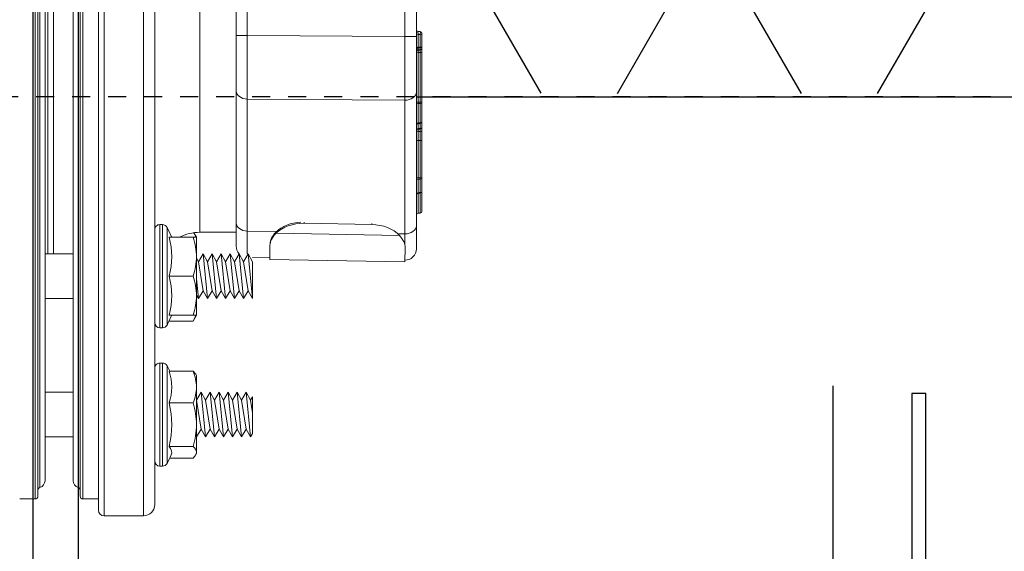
# Model space of a CAD drawing. Extents: x -750 to 90, y 3202 to 3394.
# Tile 5 of 72: x -696.12 to -690.65, y 3307.65 to 3310.6. Entities that reach past the tile are written whole.
import ezdxf

# ---------------------------------------------------------------- set-up
doc = ezdxf.new("R2010")
doc.units = 0
doc.header["$MEASUREMENT"] = 0
doc.linetypes.add('HIDDEN5', pattern=[0.05, 0.025, -0.025])
doc.layers.get('0').update_dxf_attribs({"linetype": 'CONTINUOUS'})
for name, color, linetype in [('BOARDER-TXT', 2, 'CONTINUOUS'), ('FRP-2', 2, 'CONTINUOUS'), ('FRP-2-HATCH', 1, 'CONTINUOUS'), ('FRP-SUMP', 2, 'CONTINUOUS'), ('GALV-2-PIPE', 3, 'CONTINUOUS'), ('PROBE', 2, 'CONTINUOUS'), ('TEXT', 3, 'CONTINUOUS')]:
    doc.layers.add(name, color=color, linetype=linetype)
doc.styles.add('SIMPLEX', font='simplex')
doc.dimstyles.new('DIM12', dxfattribs={"dimscale": 12, "dimtxt": 0.09375, "dimasz": 0.09375, "dimexe": 0.0625, "dimexo": 0.0625, "dimgap": 0.0625, "dimtad": 1, "dimdec": 4, "dimzin": 3, "dimdsep": 46, "dimlunit": 4, "dimtxsty": 'SIMPLEX', "dimcen": 0, "dimclrd": 3, "dimclre": 3, "dimclrt": 3, "dimadec": 0, "dimazin": 0, "dimtfac": 1, "dimtdec": 4, "dimtmove": 0, "dimatfit": 3, "dimfxl": 1, "dimfrac": 2, "dimtolj": 1, "dimtzin": 3, "dimarcsym": 0})

# ---------------------------------------------------------------- blocks, each defined once
blk = doc.blocks.new('A$C18AC51C3')
at = {"linetype": 'Continuous', "lineweight": 18}
for p, q in [((-0.3906, -5.551), (-0.3906, 0.824)), ((-0.1718, 0.824), (-0.3906, 0.824)), ((-0.1718, -2.3635), (-0.1718, 0.824)), ((-0.1406, 0.7927), (-0.1406, -5.5198)), ((-0.4531, 0.7615), (-0.4531, -2.3635)), ((-0.0547, 0.7302), (-0.1406, 0.7302)), ((-0.0547, -2.3635), (-0.0547, 0.7302)), ((-0.0391, -5.4416), (-0.0391, 0.7146)), ((0.1949, -2.3635), (0.1949, 0.7146)), ((0.2106, 0.7302), (0.2106, -5.4573)), ((0.2964, 0.7302), (0.2106, 0.7302)), ((-0.0279, -5.3931), (-0.0279, 0.6661)), ((0.1838, -2.3635), (0.1838, 0.6661)), ((0, -5.3557), (0, 0.6287)), ((0.1559, 0.6287), (0.1559, -5.3557)), ((-0.496, 0.548), (-0.496, -0.025)), ((-0.4821, 0.548), (-0.496, 0.548)), ((-0.4821, 0.548), (-0.4821, 0.2615)), ((-0.5365, 0.503), (-0.6657, 0.503)), ((-0.5216, 0.2615), (-0.5216, 0.5327)), ((-0.6806, 0.4856), (-0.6851, 0.478)), ((-0.6851, 0.4706), (-0.6851, 0.478)), ((-0.6851, 0.4706), (-0.6851, 0.3175)), ((-0.5324, 0.4383), (-0.6657, 0.4383)), ((-0.9961, 0.3662), (-0.9851, 0.3852)), ((-0.9851, 0.3852), (-0.9601, 0.3419)), ((-0.9851, 0.3852), (-0.9601, 0.1377)), ((-0.9601, 0.3419), (-0.9351, 0.3852)), ((-0.9351, 0.3852), (-0.9101, 0.3419)), ((-0.9351, 0.3852), (-0.9101, 0.1377)), ((-0.9101, 0.3419), (-0.8851, 0.3852)), ((-0.8851, 0.3852), (-0.8601, 0.3419)), ((-0.8851, 0.3852), (-0.8601, 0.1377)), ((-0.8601, 0.3419), (-0.8351, 0.3852)), ((-0.8351, 0.3852), (-0.8101, 0.3419)), ((-0.8351, 0.3852), (-0.8101, 0.1377)), ((-0.8101, 0.3419), (-0.7851, 0.3852)), ((-0.7851, 0.3852), (-0.7601, 0.3419)), ((-0.7851, 0.3852), (-0.7601, 0.1377)), ((-0.7601, 0.3419), (-0.7351, 0.3852)), ((-0.7351, 0.3852), (-0.7101, 0.3419)), ((-0.7351, 0.3852), (-0.7101, 0.1377)), ((-0.7101, 0.3419), (-0.6851, 0.3852)), ((-0.6851, 0.3852), (-0.6851, 0.3852)), ((-0.6851, 0.3852), (-0.6851, 0.3851)), ((0.1559, 0.3852), (0, 0.3852)), ((-0.9961, 0.3662), (-0.9961, 0.162)), ((-0.9961, 0.3662), (-0.9961, 0.162)), ((-0.9601, 0.3419), (-0.9351, 0.181)), ((-0.9101, 0.3419), (-0.8851, 0.181)), ((-0.8601, 0.3419), (-0.8351, 0.181)), ((-0.8101, 0.3419), (-0.7851, 0.181)), ((-0.7601, 0.3419), (-0.7351, 0.181)), ((-0.7101, 0.3419), (-0.6851, 0.181)), ((-0.6851, 0.3175), (-0.6851, 0.1084)), ((-0.9961, 0.2518), (-0.9851, 0.181)), ((-0.5216, -0.0097), (-0.5216, 0.2615)), ((-0.4821, 0.2615), (-0.4821, -0.025)), ((-0.9961, 0.162), (-0.9851, 0.181)), ((-0.9851, 0.181), (-0.9601, 0.1377)), ((-0.9601, 0.1377), (-0.9351, 0.181)), ((-0.9351, 0.181), (-0.9101, 0.1377)), ((-0.9101, 0.1377), (-0.8851, 0.181)), ((-0.8851, 0.181), (-0.8601, 0.1377)), ((-0.8601, 0.1377), (-0.8351, 0.181)), ((-0.8351, 0.181), (-0.8101, 0.1377)), ((-0.8101, 0.1377), (-0.7851, 0.181)), ((-0.7851, 0.181), (-0.7601, 0.1377)), ((-0.7601, 0.1377), (-0.7351, 0.181)), ((-0.7351, 0.181), (-0.7101, 0.1377)), ((-0.7101, 0.1377), (-0.6851, 0.181)), ((-0.6851, 0.181), (-0.6851, 0.181)), ((-0.5324, 0.1968), (-0.6657, 0.1968)), ((0, 0.1377), (0.1559, 0.1377)), ((-0.6851, 0.1084), (-0.6851, 0.045)), ((-0.6851, 0.045), (-0.6806, 0.0373)), ((-0.5324, 0.02), (-0.6657, 0.02)), ((-0.496, -0.025), (-0.4821, -0.025)), ((-0.6657, -0.2574), (-0.6851, -0.2909)), ((-0.5324, -0.2574), (-0.6657, -0.2574)), ((-0.5216, -0.5074), (-0.5216, -0.2361)), ((-0.496, -0.2209), (-0.496, -0.7939)), ((-0.4821, -0.2209), (-0.496, -0.2209)), ((-0.4821, -0.2209), (-0.4821, -0.5074)), ((-0.6851, -0.2909), (-0.6851, -0.3991)), ((-0.5324, -0.2909), (-0.6657, -0.2909)), ((-0.9961, -0.3836), (-0.9961, -0.5878)), ((-0.9961, -0.3836), (-0.9711, -0.6311)), ((-0.9961, -0.3836), (-0.9711, -0.4269)), ((-0.9961, -0.3836), (-0.9961, -0.5878)), ((-0.9711, -0.4269), (-0.9461, -0.3836)), ((-0.9711, -0.4269), (-0.9461, -0.5878)), ((-0.9461, -0.3836), (-0.9211, -0.6311)), ((-0.9461, -0.3836), (-0.9211, -0.4269)), ((-0.9211, -0.4269), (-0.8961, -0.3836)), ((-0.9211, -0.4269), (-0.8961, -0.5878)), ((-0.8961, -0.3836), (-0.8711, -0.6311)), ((-0.8961, -0.3836), (-0.8711, -0.4269)), ((-0.8711, -0.4269), (-0.8461, -0.3836)), ((-0.8711, -0.4269), (-0.8461, -0.5878)), ((-0.8461, -0.3836), (-0.8211, -0.6311)), ((-0.8461, -0.3836), (-0.8211, -0.4269)), ((-0.8211, -0.4269), (-0.7961, -0.3836)), ((-0.8211, -0.4269), (-0.7961, -0.5878)), ((-0.7961, -0.3836), (-0.7711, -0.4269)), ((-0.7961, -0.3836), (-0.7711, -0.6311)), ((-0.7711, -0.4269), (-0.7461, -0.3836)), ((-0.7711, -0.4269), (-0.7461, -0.5878)), ((-0.7461, -0.3836), (-0.7211, -0.4269)), ((-0.7461, -0.3836), (-0.7211, -0.6311)), ((-0.7211, -0.4269), (-0.6961, -0.3836)), ((-0.7211, -0.4269), (-0.6961, -0.5878)), ((-0.6961, -0.3836), (-0.6851, -0.4027)), ((-0.6961, -0.3836), (-0.6851, -0.4926)), ((-0.6851, -0.3991), (-0.6851, -0.6156)), ((0.1559, -0.3836), (0, -0.3836)), ((-0.5324, -0.5074), (-0.6657, -0.5074)), ((-0.5216, -0.7786), (-0.5216, -0.5074)), ((-0.4821, -0.5074), (-0.4821, -0.7939)), ((-1.8427, -0.6665), (-1.8413, -0.5864)), ((-1.8413, -0.5864), (-1.0914, -0.5995)), ((-1.0928, -0.6796), (-1.0914, -0.5995)), ((-0.9961, -0.5878), (-0.9711, -0.6311)), ((-0.9711, -0.6311), (-0.9461, -0.5878)), ((-0.9461, -0.5878), (-0.9211, -0.6311)), ((-0.9211, -0.6311), (-0.8961, -0.5878)), ((-0.8961, -0.5878), (-0.8711, -0.6311)), ((-0.8711, -0.6311), (-0.8461, -0.5878)), ((-0.8461, -0.5878), (-0.8211, -0.6311)), ((-0.8211, -0.6311), (-0.7961, -0.5878)), ((-0.7961, -0.5878), (-0.7711, -0.6311)), ((-0.7711, -0.6311), (-0.7461, -0.5878)), ((-0.7461, -0.5878), (-0.7211, -0.6311)), ((-0.7211, -0.6311), (-0.6961, -0.5878)), ((-0.6961, -0.5878), (-0.6851, -0.6069)), ((-1.0916, -0.6095), (-0.9961, -0.6112)), ((-0.6851, -0.6156), (-0.6851, -0.7239)), ((0, -0.6311), (0.1559, -0.6311)), ((0.1089, -0.6311), (0.1089, -2.2397)), ((0.1402, -2.2399), (0.1402, -0.6312)), ((-1.9051, -0.787), (-1.9051, -0.6589)), ((-1.8428, -0.6726), (-1.8427, -0.6665)), ((-1.0928, -0.6796), (-1.0929, -0.6868)), ((-0.9051, -0.6742), (-0.9051, -0.8023)), ((-1.8415, -0.7428), (-1.8415, -1.4851)), ((-1.807, -0.7434), (-1.8415, -0.7428)), ((-1.8117, -0.7334), (-1.1262, -0.7454)), ((-0.9665, -0.7581), (-1.1292, -0.7553)), ((-0.9665, -1.4915), (-0.9665, -0.7581)), ((-0.7031, -0.751), (-0.9051, -0.751)), ((-0.7031, -0.751), (-0.7031, -2.2397)), ((-0.6851, -0.7239), (-0.6706, -0.7489)), ((-0.5324, -0.7239), (-0.6657, -0.7239)), ((-1.9051, -1.5293), (-1.9051, -0.787)), ((-1.6574, -0.7944), (-1.6575, -0.8001)), ((-1.6574, -0.7944), (-1.2825, -0.801)), ((-1.2826, -0.808), (-1.2825, -0.801)), ((-0.9051, -0.8023), (-0.9051, -1.5357)), ((-0.496, -0.7939), (-0.4821, -0.7939)), ((-1.9267, -0.972), (-1.9272, -0.9684)), ((-1.9142, -0.9673), (-1.9147, -0.971)), ((-1.9051, -1.8386), (-1.9051, -1.5293)), ((-1.8415, -1.4851), (-0.9665, -1.4915)), ((-0.9051, -1.5357), (-0.9051, -1.845)), ((-1.9363, -1.6707), (-1.9363, -1.6707)), ((-1.9363, -1.7752), (-1.9363, -1.7736)), ((-1.9267, -1.7636), (-1.9267, -1.7652)), ((-1.9051, -1.8386), (-1.8415, -1.8386)), ((-1.9051, -2.8884), (-1.9051, -1.8386)), ((-1.8415, -1.8386), (-1.8415, -2.8884)), ((-0.9665, -1.845), (-1.8415, -1.8386)), ((-0.9665, -2.2398), (-0.9665, -1.845)), ((-0.9051, -1.845), (-0.9665, -1.845)), ((-0.9051, -1.845), (-0.9051, -2.2398))]:
    blk.add_line(p, q, dxfattribs=at)
for centre, radius, start, end in [((-0.3906, 0.7615), 0.0625, 90, 180), ((-0.1718, 0.7927), 0.0312, 0, 90), ((-0.0547, 0.7146), 0.0156, 0, 90), ((0.2106, 0.7146), 0.0156, 90, 180), ((-0.0391, 0.6287), 0.0391, 0, 73.3985), ((0.1949, 0.6287), 0.0391, 106.6015, 180), ((-0.496, 0.519), 0.029, 90, 151.7483), ((-0.4821, 0.519), 0.029, 0, 90), ((-0.0168, 0.2615), 0.573, 151.7483, 156.973), ((-0.0168, 0.2615), 0.573, 204.9243, 208.2517), ((-0.4821, 0.004), 0.029, 270, 0), ((-0.496, 0.004), 0.029, 208.2517, 270), ((-0.0168, -0.5074), 0.573, 151.7483, 157.8003), ((-0.496, -0.2499), 0.029, 90, 151.7483), ((-0.4821, -0.2499), 0.029, 0, 90), ((-1.8426, -0.6589), 0.0625, 89, 180), ((-0.9676, -0.6742), 0.0625, 0, 43.564), ((-0.0168, -0.5074), 0.573, 202.1997, 208.2517), ((-0.4821, -0.7649), 0.029, 270, 0), ((-0.496, -0.7649), 0.029, 208.2517, 270), ((-1.9263, -0.9783), 0.01, 94.9382, 180), ((-1.9263, -1.8563), 0.01, 180, 267.4974)]:
    blk.add_arc(centre, radius, start, end, dxfattribs=at)
at = {"linetype": 'Continuous', "lineweight": 18, "extrusion": (0, 0, -1)}
for centre, radius, start, end in [((0.0234, 0.6811), 0.0156, 286.6015, 0), ((-0.1793, 0.6811), 0.0156, 180, 253.3985), ((0.7031, -0.501), 0.25, 243.0465, 270)]:
    blk.add_arc(centre, radius, start, end, dxfattribs=at)
at = {"linetype": 'Continuous', "lineweight": 18, "extrusion": (-6.12303e-17, 2.64055e-05, -1)}
blk.add_arc((1.9263, -1.7736, -0.0001), 0.01, 0.0011, 87.9902, dxfattribs=at)
at = {"linetype": 'Continuous', "lineweight": 18, "extrusion": (6.12303e-17, -2.92665e-05, 1)}
blk.add_arc((-1.9151, -1.7532, 0.0001), 0.01, 272.0126, 0, dxfattribs=at)
at = {"linetype": 'Continuous', "lineweight": 18}
for centre, major_axis, ratio, start_param, end_param in [((-0.0168, 0.3175), (-0.5305, 0), 0.965926, 6.04534, 6.52103), ((-0.0168, 0.4706), (-0.5305, 0), 0.258819, 6.173619, 6.52103), ((-0.0168, 0.1084), (0.5305, 0), 0.707107, 2.903748, 3.379438), ((-0.0168, -0.3991), (-0.5305, 0), 0.866025, 6.04534, 6.52103), ((-0.0168, -0.6156), (0.5305, 0), 0.866025, 2.903748, 3.379438), ((-0.9676, -1.1118), (-0.0011, -0.5001), 0.000903, 2.356307, 2.861994), ((-1.8426, -1.0965), (-0.0011, -0.5001), 0.000903, 2.356307, 2.531961), ((-1.8426, -0.787), (0.0625, 0), 0.707107, 1.553343, 3.141593), ((-1.6551, -0.6619), (-0.1875, 0.0033), 0.707107, 0.594693, 1.570796), ((-1.2801, -0.6684), (-0.1875, 0.0033), 0.707107, 1.570796, 2.546899), ((-1.2803, -0.6755), (0.1875, -0.0033), 0.707107, 4.809815, 5.688492), ((-0.9676, -0.8023), (-0.0625, 0), 0.707107, 3.141593, 4.694936), ((-1.9263, -0.8674), (-0.01, 0), 1, 4.747426, 6.282925), ((-1.9151, -0.847), (0.01, 0), 1, 4.747465, 6.283129), ((-1.9263, -0.9783), (-0.01, 0), 0.632763, 4.747296, 6.283185), ((-1.9151, -0.9647), (0.01, 0), 0.632763, 4.747296, 6.283185), ((-1.9151, -0.9573), (0.01, 0), 1, 4.798511, 6.283115), ((-1.9263, -1.0517), (-0.01, 0), 0.632763, 4.747296, 6.283185), ((-1.9263, -1.0517), (-0.01, 0), 0.177202, 0, 1.53589), ((-1.9263, -1.0517), (0.0001, -0.01), 0.037191, 4.027374, 4.890072), ((-1.9151, -1.039), (0.01, 0), 0.632763, 4.747296, 6.283185), ((-1.9151, -1.0551), (0.01, 0), 0.177202, 0, 1.53589), ((-1.9263, -1.259), (-0.01, 0), 0.177202, 0, 1.53589), ((-1.9263, -1.2593), (-0.01, 0), 0.16301, 0, 1.53589), ((-1.9263, -1.3093), (-0.01, 0), 0.276972, 0, 1.535889), ((-1.9151, -1.2627), (-0.00006, -0.01), 0.034392, 1.73465, 1.749037), ((-1.9151, -1.2627), (0.01, 0), 0.177202, 0, 1.53589), ((-1.9151, -1.2627), (0.01, 0), 0.163016, 0, 1.53589), ((-1.9263, -1.3348), (-0.01, 0), 0.999329, 4.7473, 6.283185), ((-1.9263, -1.3372), (0.01, 0), 0.994441, 1.605703, 3.141593), ((-1.9263, -1.3372), (0.01, 0), 0.992859, 1.605703, 3.141593), ((-1.9263, -1.3657), (0.01, 0), 0.992859, 1.605703, 3.141593), ((-1.9263, -1.3657), (0.01, 0), 0.632763, 1.605703, 3.141593), ((-1.9263, -1.3372), (0.00035, -0.00999), 0.003919, 3.247024, 3.261102), ((-1.9263, -1.3657), (0.00033, -0.00999), 0.018124, 3.261121, 4.026728), ((-1.9151, -1.3144), (0.00033, -0.00999), 0.045796, 0.036753, 1.848572), ((-1.9151, -1.3144), (0.01, 0), 0.275698, 0, 1.535889), ((-1.9151, -1.3144), (0.01, 0), 0.999325, 4.747301, 6.283185), ((-1.9151, -1.3169), (0.01, 0), 0.994431, 4.747296, 6.283185), ((-1.9151, -1.3169), (-0.01, 0), 0.992859, 1.605703, 3.141593), ((-1.9151, -1.3455), (-0.01, 0), 0.992859, 1.605703, 3.141593), ((-1.9151, -1.3527), (-0.01, 0), 0.632763, 1.605703, 3.141593), ((-1.9263, -1.473), (0.01, 0), 0.632763, 1.605703, 3.141593), ((-1.9263, -1.473), (0.01, 0), 0.07891, 3.141593, 4.677482), ((-1.9263, -1.473), (0.00011, -0.01), 0.035894, 4.027316, 4.790935), ((-1.9151, -1.4602), (-0.01, 0), 0.632763, 1.605703, 3.141593), ((-1.9151, -1.4744), (-0.01, 0), 0.07891, 3.141593, 4.677482), ((-1.8426, -1.5293), (0.0625, 0), 0.707107, 1.553343, 3.141593), ((-1.8426, -1.8387), (-0.0005, -0.5), 0.002181, 1.570909, 2.356181), ((-0.9676, -1.5357), (-0.0625, 0), 0.707107, 3.141593, 4.694936), ((-0.9676, -1.845), (-0.0005, -0.5), 0.002181, 1.570909, 2.356181), ((-1.9263, -1.7472), (0.01, 0), 0.326854, 3.141593, 4.677478), ((-1.9263, -1.7853), (0.01, 0), 0.998839, 1.605703, 3.141593), ((-1.9263, -1.7853), (0.01, 0), 0.632763, 1.605703, 3.141593), ((-1.9263, -1.7853), (0.00034, -0.00999), 0.017194, 3.189753, 4.026708), ((-1.9151, -1.7533), (-0.01, 0), 0.324564, 3.141593, 4.677478), ((-1.9151, -1.7533), (0.00036, -0.00999), 0.04909, 0.00063, 1.899602), ((-1.9151, -1.765), (-0.01, 0), 0.998839, 1.605703, 3.141593), ((-1.9151, -1.7723), (-0.01, 0), 0.632763, 1.605703, 3.141593), ((-1.9263, -1.8563), (0.01, 0), 0.632763, 1.605703, 3.141593), ((-1.9263, -1.8563), (-0.00044, -0.00999), 0.080473, 4.030513, 6.283646), ((-1.9151, -1.8442), (-0.01, 0), 0.632763, 1.605703, 3.141593), ((-1.9151, -1.8769), (-0.01, 0), 1, 3.142667, 4.6687)]:
    blk.add_ellipse(centre, major_axis=major_axis, ratio=ratio, start_param=start_param, end_param=end_param, dxfattribs=at)
for points, degree in [([(-0.6657, 0.503), (-0.6775, 0.4924), (-0.6851, 0.4816), (-0.6851, 0.4706)], 3), ([(-0.6851, 0.4706), (-0.6851, 0.4596), (-0.6775, 0.4488), (-0.6657, 0.4383)], 3), ([(-0.6657, 0.4383), (-0.6775, 0.3987), (-0.6851, 0.3587), (-0.6851, 0.3175)], 3), ([(-0.6851, 0.3175), (-0.6851, 0.2765), (-0.6775, 0.2362), (-0.6657, 0.1968)], 3), ([(-0.6657, 0.1968), (-0.6774, 0.1682), (-0.6851, 0.1383), (-0.6851, 0.1084)], 3), ([(-0.6851, 0.1084), (-0.6851, 0.0785), (-0.6775, 0.0488), (-0.6657, 0.02)], 3), ([(-0.6657, 0.02), (-0.6721, 0.0257), (-0.6773, 0.0315), (-0.6806, 0.0374)], 3), ([(-0.6657, -0.2574), (-0.6721, -0.2684), (-0.6773, -0.2796), (-0.6806, -0.2909)], 3), ([(-0.6657, -0.2909), (-0.6775, -0.3263), (-0.6851, -0.3622), (-0.6851, -0.3991)], 3), ([(-0.6851, -0.2909), (-0.6851, -0.2909), (-0.6774, -0.2909), (-0.6657, -0.2909)], 3), ([(-0.6851, -0.3991), (-0.6851, -0.4359), (-0.6775, -0.472), (-0.6657, -0.5074)], 3), ([(-0.6657, -0.5074), (-0.6775, -0.5428), (-0.6851, -0.5787), (-0.6851, -0.6156)], 3), ([(-0.6851, -0.6156), (-0.6851, -0.6524), (-0.6775, -0.6885), (-0.6657, -0.7239)], 3), ([(-1.8427, -0.6665), (-1.8431, -0.6869), (-1.8324, -0.7109), (-1.8117, -0.7334)], 3), ([(-1.0929, -0.6868), (-1.0933, -0.7071), (-1.1047, -0.7307), (-1.1263, -0.7524)], 3), ([(-1.1262, -0.7454), (-1.1046, -0.7236), (-1.0932, -0.7), (-1.0928, -0.6796)], 3), ([(-0.6657, -0.7239), (-0.6774, -0.7239), (-0.6851, -0.7239), (-0.6851, -0.7239)], 3), ([(-0.6806, -0.7239), (-0.6781, -0.7322), (-0.6746, -0.7405), (-0.6704, -0.7488)], 3), ([(-1.9146, -0.8572), (-1.9206, -0.8574), (-1.9267, -0.8576)], 2), ([(-1.9142, -0.9673), (-1.9272, -0.9684)], 1), ([(-1.9147, -0.971), (-1.9187, -0.9713), (-1.9227, -0.9717), (-1.9267, -0.972)], 3), ([(-1.9267, -0.972), (-1.9267, -0.9965), (-1.9267, -1.0209), (-1.9267, -1.0454)], 3), ([(-1.9147, -1.0453), (-1.9147, -1.0205), (-1.9147, -0.9957), (-1.9147, -0.971)], 3), ([(-1.9267, -1.0454), (-1.9227, -1.0454), (-1.9187, -1.0453), (-1.9147, -1.0453)], 3), ([(-1.9147, -1.0534), (-1.9187, -1.0534), (-1.9227, -1.0535), (-1.9267, -1.0535)], 3), ([(-1.9267, -1.0535), (-1.9267, -1.1226), (-1.9267, -1.1917), (-1.9267, -1.2608)], 3), ([(-1.9147, -1.2609), (-1.9147, -1.1917), (-1.9147, -1.1225), (-1.9147, -1.0534)], 3), ([(-1.9363, -1.259), (-1.9363, -1.2591), (-1.9363, -1.2592), (-1.9363, -1.2593)], 3), ([(-1.9267, -1.261), (-1.9267, -1.2609), (-1.9267, -1.2609), (-1.9267, -1.2608)], 3), ([(-1.9147, -1.261), (-1.9187, -1.261), (-1.9227, -1.261), (-1.9267, -1.261)], 3), ([(-1.9267, -1.3272), (-1.9227, -1.3271), (-1.9187, -1.327), (-1.9147, -1.3268)], 3), ([(-1.9267, -1.3273), (-1.9267, -1.3368), (-1.9267, -1.3463), (-1.9267, -1.3558)], 3), ([(-1.9267, -1.3558), (-1.9227, -1.3557), (-1.9187, -1.3555), (-1.9147, -1.3554)], 3), ([(-1.9147, -1.359), (-1.9187, -1.3591), (-1.9227, -1.3592), (-1.9267, -1.3594)], 3), ([(-1.9267, -1.3594), (-1.9267, -1.3951), (-1.9267, -1.4309), (-1.9267, -1.4666)], 3), ([(-1.9147, -1.3268), (-1.9147, -1.3268), (-1.9147, -1.3268), (-1.9147, -1.3268)], 3), ([(-1.9147, -1.3554), (-1.9147, -1.3459), (-1.9147, -1.3364), (-1.9147, -1.3268)], 3), ([(-1.9147, -1.4665), (-1.9147, -1.4307), (-1.9147, -1.3948), (-1.9147, -1.359)], 3), ([(-1.9267, -1.4666), (-1.9227, -1.4666), (-1.9187, -1.4665), (-1.9147, -1.4665)], 3), ([(-1.9147, -1.4736), (-1.9187, -1.4737), (-1.9227, -1.4737), (-1.9267, -1.4737)], 3), ([(-1.9146, -1.7632), (-1.9267, -1.7636)], 1), ([(-1.9267, -1.7754), (-1.9227, -1.7752), (-1.9187, -1.7751), (-1.9147, -1.775)], 3), ([(-1.9147, -1.7786), (-1.9187, -1.7787), (-1.9227, -1.7789), (-1.9267, -1.779)], 3), ([(-1.9267, -1.779), (-1.9267, -1.8027), (-1.9267, -1.8264), (-1.9267, -1.85)], 3), ([(-1.9147, -1.8505), (-1.9147, -1.8266), (-1.9147, -1.8026), (-1.9147, -1.7786)], 3), ([(-1.9267, -1.85), (-1.9227, -1.8502), (-1.9187, -1.8504), (-1.9147, -1.8505)], 3), ([(-1.9267, -1.8663), (-1.9146, -1.8669)], 1)]:
    blk.add_open_spline(points, degree=degree, dxfattribs=at)
for points, knots in [([(-1.9363, -0.9785), (-1.9363, -0.9773), (-1.9363, -0.9759), (-1.9363, -0.9683), (-1.9363, -0.9611), (-1.9363, -0.9396), (-1.9363, -0.9342), (-1.9363, -0.9207), (-1.9363, -0.9147), (-1.9363, -0.9015), (-1.9363, -0.896), (-1.9363, -0.8733), (-1.9363, -0.8708), (-1.9363, -0.8674), (-1.9363, -0.8672), (-1.9363, -0.8674)], [0, 0, 0, 0, 0.04425, 0.04425, 0.224651, 0.224651, 0.269751, 0.269751, 0.314852, 0.314852, 0.405052, 0.405052, 0.765855, 0.765855, 1, 1, 1, 1]), ([(-1.9267, -0.8574), (-1.9267, -0.8576), (-1.9267, -0.8581), (-1.9267, -0.8618), (-1.9266, -0.8646), (-1.9267, -0.892), (-1.9267, -0.8987), (-1.9267, -0.9204), (-1.9266, -0.9368), (-1.9267, -0.9568), (-1.9267, -0.9638), (-1.9267, -0.9691)], [0, 0, 0, 0, 0.194368, 0.194368, 0.655305, 0.655305, 0.77054, 0.77054, 0.885774, 0.885774, 1, 1, 1, 1]), ([(-1.9147, -0.9687), (-1.9147, -0.9635), (-1.9147, -0.9569), (-1.9147, -0.9379), (-1.9147, -0.9216), (-1.9147, -0.8991), (-1.9147, -0.8923), (-1.9147, -0.8643), (-1.9147, -0.8615), (-1.9147, -0.8577), (-1.9147, -0.8572), (-1.9147, -0.857)], [0, 0, 0, 0, 0.107607, 0.107607, 0.223488, 0.223488, 0.339369, 0.339369, 0.802893, 0.802893, 1, 1, 1, 1]), ([(-1.9363, -1.0517), (-1.9363, -1.0466), (-1.9363, -1.0414), (-1.9363, -1.0169), (-1.9363, -0.9976), (-1.9363, -0.9783)], [0, 0, 0, 0, 0.21105, 0.21105, 1, 1, 1, 1]), ([(-1.9363, -1.259), (-1.9363, -1.2525), (-1.9363, -1.2459), (-1.9363, -1.2131), (-1.9363, -1.1869), (-1.9363, -1.1243), (-1.9363, -1.088), (-1.9363, -1.0517)], [0, 0, 0, 0, 0.094942, 0.094942, 0.474708, 0.474708, 1, 1, 1, 1]), ([(-1.9147, -1.0453), (-1.9147, -1.0461), (-1.9147, -1.0471), (-1.9147, -1.0493), (-1.9147, -1.0504), (-1.9147, -1.0521), (-1.9147, -1.0528), (-1.9147, -1.0534)], [0, 0, 0, 0, 0.391385, 0.391385, 0.782721, 0.782721, 1, 1, 1, 1]), ([(-1.9363, -1.3093), (-1.9363, -1.3046), (-1.9363, -1.2999), (-1.9363, -1.2853), (-1.9363, -1.2753), (-1.9363, -1.2633), (-1.9363, -1.2613), (-1.9363, -1.2593)], [0, 0, 0, 0, 0.283646, 0.283646, 0.882587, 0.882587, 1, 1, 1, 1]), ([(-1.9363, -1.3093), (-1.9363, -1.3101), (-1.9363, -1.3109), (-1.9363, -1.314), (-1.9363, -1.3163), (-1.9363, -1.3207), (-1.9363, -1.3228), (-1.9363, -1.3267), (-1.9363, -1.3285), (-1.9363, -1.3314), (-1.9363, -1.3326), (-1.9363, -1.3342), (-1.9363, -1.3347), (-1.9363, -1.3348)], [0, 0, 0, 0, 0.070121, 0.070121, 0.255979, 0.255979, 0.441784, 0.441784, 0.62773, 0.62773, 0.813872, 0.813872, 1, 1, 1, 1]), ([(-1.9267, -1.2608), (-1.9247, -1.2608), (-1.9227, -1.2608), (-1.9187, -1.2609), (-1.9167, -1.2609), (-1.9147, -1.2609)], [0, 0, 0, 0, 0.499998, 0.499998, 1, 1, 1, 1]), ([(-1.9267, -1.261), (-1.9267, -1.263), (-1.9267, -1.265), (-1.9267, -1.2773), (-1.9267, -1.2875), (-1.9267, -1.3025), (-1.9267, -1.3073), (-1.9267, -1.312)], [0, 0, 0, 0, 0.117112, 0.117112, 0.715711, 0.715711, 1, 1, 1, 1]), ([(-1.9147, -1.3117), (-1.9147, -1.307), (-1.9147, -1.3024), (-1.9147, -1.2916), (-1.9147, -1.2855), (-1.9147, -1.2733), (-1.9147, -1.2671), (-1.9147, -1.261)], [0, 0, 0, 0, 0.278736, 0.278736, 0.641399, 0.641399, 1, 1, 1, 1]), ([(-1.9363, -1.3372), (-1.9363, -1.3371), (-1.9363, -1.3371), (-1.9363, -1.3367), (-1.9363, -1.3366), (-1.9363, -1.3361), (-1.9363, -1.3358), (-1.9363, -1.3352), (-1.9363, -1.335), (-1.9363, -1.3348)], [0, 0, 0, 0, 0.042365, 0.042365, 0.238272, 0.238272, 0.630071, 0.630071, 1, 1, 1, 1]), ([(-1.9363, -1.3657), (-1.9363, -1.3649), (-1.9363, -1.3641), (-1.9363, -1.3601), (-1.9363, -1.357), (-1.9363, -1.3482), (-1.9363, -1.3427), (-1.9363, -1.3372)], [0, 0, 0, 0, 0.083653, 0.083653, 0.418264, 0.418264, 1, 1, 1, 1]), ([(-1.9363, -1.473), (-1.9363, -1.4678), (-1.9363, -1.4626), (-1.9363, -1.4368), (-1.9363, -1.4162), (-1.9363, -1.3943), (-1.9363, -1.393), (-1.9363, -1.3831), (-1.9363, -1.3744), (-1.9363, -1.3657)], [0, 0, 0, 0, 0.144393, 0.144393, 0.721964, 0.721964, 0.757192, 0.757192, 1, 1, 1, 1]), ([(-1.9267, -1.3248), (-1.9267, -1.3248), (-1.9268, -1.3245), (-1.9268, -1.3237), (-1.9268, -1.3231), (-1.9269, -1.3217), (-1.9269, -1.3208), (-1.9269, -1.3188), (-1.9269, -1.3178), (-1.9268, -1.3156), (-1.9268, -1.3144), (-1.9267, -1.3129), (-1.9267, -1.3125), (-1.9267, -1.312)], [0, 0, 0, 0, 0.186324, 0.186324, 0.372401, 0.372401, 0.558153, 0.558153, 0.743825, 0.743825, 0.92977, 0.92977, 1, 1, 1, 1]), ([(-1.9267, -1.312), (-1.9249, -1.312), (-1.9231, -1.3119), (-1.9191, -1.3118), (-1.9169, -1.3117), (-1.9147, -1.3117)], [0, 0, 0, 0, 0.449977, 0.449977, 1, 1, 1, 1]), ([(-1.9147, -1.3244), (-1.9169, -1.3245), (-1.9191, -1.3246), (-1.9231, -1.3247), (-1.9249, -1.3247), (-1.9267, -1.3248)], [0, 0, 0, 0, 0.550019, 0.550019, 1, 1, 1, 1]), ([(-1.9267, -1.3248), (-1.9267, -1.325), (-1.9267, -1.3253), (-1.9267, -1.3258), (-1.9267, -1.3261), (-1.9267, -1.3266), (-1.9267, -1.3268), (-1.9267, -1.3271), (-1.9267, -1.3272), (-1.9267, -1.3272)], [0, 0, 0, 0, 0.36584, 0.36584, 0.754597, 0.754597, 0.952736, 0.952736, 1, 1, 1, 1]), ([(-1.9147, -1.3268), (-1.9167, -1.3269), (-1.9187, -1.327), (-1.9227, -1.3271), (-1.9247, -1.3272), (-1.9267, -1.3273)], [0, 0, 0, 0, 0.499999, 0.499999, 1, 1, 1, 1]), ([(-1.9147, -1.3268), (-1.9147, -1.3267), (-1.9147, -1.3267), (-1.9147, -1.3264), (-1.9147, -1.3262), (-1.9147, -1.3257), (-1.9147, -1.3254), (-1.9147, -1.3249), (-1.9147, -1.3246), (-1.9147, -1.3244)], [0, 0, 0, 0, 0.047731, 0.047731, 0.238003, 0.238003, 0.625868, 0.625868, 1, 1, 1, 1]), ([(-1.9147, -1.3554), (-1.9147, -1.3555), (-1.9147, -1.3559), (-1.9147, -1.3571), (-1.9147, -1.3578), (-1.9147, -1.3588), (-1.9147, -1.3589), (-1.9147, -1.359)], [0, 0, 0, 0, 0.500977, 0.500977, 0.940971, 0.940971, 1, 1, 1, 1]), ([(-1.9363, -1.7472), (-1.9363, -1.7421), (-1.9363, -1.737), (-1.9363, -1.7066), (-1.9363, -1.6804), (-1.9363, -1.6023), (-1.9363, -1.5502), (-1.9363, -1.4897), (-1.9363, -1.4813), (-1.9363, -1.473)], [0, 0, 0, 0, 0.05786, 0.05786, 0.342463, 0.342463, 0.908849, 0.908849, 1, 1, 1, 1]), ([(-1.9267, -1.4737), (-1.9267, -1.4804), (-1.9267, -1.487), (-1.9267, -1.5203), (-1.9267, -1.5469), (-1.9267, -1.6007), (-1.9267, -1.628), (-1.9267, -1.6819), (-1.9267, -1.7087), (-1.9267, -1.7398), (-1.9267, -1.7452), (-1.9267, -1.7504)], [0, 0, 0, 0, 0.071632, 0.071632, 0.358159, 0.358159, 0.651976, 0.651976, 0.94037, 0.94037, 1, 1, 1, 1]), ([(-1.9147, -1.4665), (-1.9147, -1.4666), (-1.9147, -1.4667), (-1.9147, -1.4677), (-1.9147, -1.4688), (-1.9147, -1.4709), (-1.9147, -1.472), (-1.9147, -1.4733), (-1.9147, -1.4735), (-1.9147, -1.4736)], [0, 0, 0, 0, 0.056596, 0.056596, 0.498579, 0.498579, 0.940764, 0.940764, 1, 1, 1, 1]), ([(-1.9147, -1.75), (-1.9147, -1.7435), (-1.9147, -1.737), (-1.9147, -1.7055), (-1.9147, -1.6799), (-1.9147, -1.6092), (-1.9147, -1.5639), (-1.9147, -1.5037), (-1.9147, -1.4886), (-1.9147, -1.4736)], [0, 0, 0, 0, 0.073572, 0.073572, 0.349832, 0.349832, 0.83788, 0.83788, 1, 1, 1, 1]), ([(-1.9363, -1.7472), (-1.9363, -1.7486), (-1.9363, -1.7502), (-1.9363, -1.7539), (-1.9363, -1.7562), (-1.9363, -1.7606), (-1.9363, -1.7627), (-1.9363, -1.7664), (-1.9363, -1.7681), (-1.9363, -1.7709), (-1.9363, -1.772), (-1.9363, -1.773), (-1.9363, -1.7733), (-1.9363, -1.7734)], [0, 0, 0, 0, 0.133332, 0.133332, 0.32593, 0.32593, 0.518502, 0.518502, 0.711274, 0.711274, 0.904291, 0.904291, 1, 1, 1, 1]), ([(-1.9267, -1.7652), (-1.9278, -1.7652), (-1.9289, -1.7654), (-1.931, -1.7663), (-1.932, -1.7669), (-1.9337, -1.7683), (-1.9344, -1.7692), (-1.9355, -1.7711), (-1.9359, -1.7722), (-1.9362, -1.7735), (-1.9362, -1.7738), (-1.9363, -1.7744), (-1.9363, -1.7748), (-1.9363, -1.7752)], [0, 0, 0, 0, 0.219673, 0.219673, 0.439346, 0.439346, 0.65902, 0.65902, 0.878699, 0.878699, 0.923469, 0.923469, 1, 1, 1, 1]), ([(-1.9363, -1.7853), (-1.9363, -1.785), (-1.9363, -1.7847), (-1.9363, -1.7831), (-1.9363, -1.7818), (-1.9363, -1.7787), (-1.9363, -1.7769), (-1.9363, -1.7752)], [0, 0, 0, 0, 0.094572, 0.094572, 0.472862, 0.472862, 1, 1, 1, 1]), ([(-1.9363, -1.8563), (-1.9363, -1.8512), (-1.9363, -1.846), (-1.9363, -1.8224), (-1.9363, -1.8038), (-1.9363, -1.7853)], [0, 0, 0, 0, 0.218115, 0.218115, 1, 1, 1, 1]), ([(-1.9267, -1.7636), (-1.9268, -1.7635), (-1.9268, -1.7634), (-1.9268, -1.7628), (-1.9269, -1.7623), (-1.9269, -1.7609), (-1.9269, -1.7601), (-1.9269, -1.7582), (-1.9269, -1.7571), (-1.9268, -1.755), (-1.9268, -1.7538), (-1.9267, -1.7519), (-1.9267, -1.7512), (-1.9267, -1.7504)], [0, 0, 0, 0, 0.098298, 0.098298, 0.290758, 0.290758, 0.48279, 0.48279, 0.674658, 0.674658, 0.866791, 0.866791, 1, 1, 1, 1]), ([(-1.9267, -1.7504), (-1.9249, -1.7504), (-1.9232, -1.7503), (-1.9192, -1.7502), (-1.917, -1.7501), (-1.9147, -1.75)], [0, 0, 0, 0, 0.431757, 0.431757, 1, 1, 1, 1]), ([(-1.9267, -1.7652), (-1.9247, -1.7651), (-1.9227, -1.765), (-1.9187, -1.7649), (-1.9167, -1.7648), (-1.9147, -1.7648)], [0, 0, 0, 0, 0.5, 0.5, 1, 1, 1, 1]), ([(-1.9267, -1.7652), (-1.9267, -1.7652), (-1.9267, -1.7652), (-1.9267, -1.7686), (-1.9267, -1.772), (-1.9267, -1.7754)], [0, 0, 0, 0, 0.000021, 0.000021, 1, 1, 1, 1]), ([(-1.9051, -1.7548), (-1.9051, -1.7552), (-1.9051, -1.7556), (-1.9052, -1.7562), (-1.9052, -1.7564), (-1.9054, -1.7577), (-1.9058, -1.7588), (-1.907, -1.7607), (-1.9077, -1.7616), (-1.9094, -1.7631), (-1.9104, -1.7637), (-1.9125, -1.7645), (-1.9136, -1.7647), (-1.9147, -1.7648)], [0, 0, 0, 0, 0.076702, 0.076702, 0.121303, 0.121303, 0.340981, 0.340981, 0.560655, 0.560655, 0.780327, 0.780327, 1, 1, 1, 1]), ([(-1.9147, -1.7648), (-1.9147, -1.7641), (-1.9147, -1.7636), (-1.9147, -1.7632), (-1.9147, -1.7632), (-1.9147, -1.7632), (-1.9147, -1.7632), (-1.9147, -1.7633)], [0, 0, 0, 0, 0.591949, 0.591949, 0.923405, 0.923405, 1, 1, 1, 1]), ([(-1.9147, -1.775), (-1.9147, -1.7716), (-1.9147, -1.7682), (-1.9147, -1.7648), (-1.9147, -1.7648), (-1.9147, -1.7648)], [0, 0, 0, 0, 0.999991, 0.999991, 1, 1, 1, 1]), ([(-1.9147, -1.775), (-1.9147, -1.775), (-1.9147, -1.7753), (-1.9147, -1.7761), (-1.9147, -1.7767), (-1.9147, -1.7778), (-1.9147, -1.7782), (-1.9147, -1.7786)], [0, 0, 0, 0, 0.403416, 0.403416, 0.80679, 0.80679, 1, 1, 1, 1]), ([(-1.9147, -1.8505), (-1.9146, -1.8514), (-1.9145, -1.8524), (-1.9144, -1.8545), (-1.9143, -1.8557), (-1.9142, -1.8579), (-1.9142, -1.8591), (-1.9141, -1.8612), (-1.9141, -1.8622), (-1.9142, -1.864), (-1.9142, -1.8647), (-1.9143, -1.8659), (-1.9144, -1.8664), (-1.9145, -1.8668), (-1.9146, -1.8669), (-1.9146, -1.8669)], [0, 0, 0, 0, 0.150912, 0.150912, 0.301258, 0.301258, 0.450642, 0.450642, 0.599291, 0.599291, 0.747918, 0.747918, 0.89724, 0.89724, 1, 1, 1, 1])]:
    blk.add_open_spline(points, degree=3, knots=knots, dxfattribs=at)
blk = doc.blocks.new('A$C0CB26CEE')
at = {"layer": 'FRP-2-HATCH', "linetype": 'Continuous'}
h = blk.add_hatch(dxfattribs=at)
h.set_pattern_fill('NET3', color=256, scale=10, style=0)
h.set_pattern_definition([(6e-15, (43.8312, -2881.4234), (0, 1.25), []), (60, (43.8312, -2881.4234), (-1.08253175, 0.625), []), (120, (43.8312, -2881.4234), (-1.08253175, -0.625), [])])
h.paths.add_polyline_path([(2.0478, 5.8266), (2.0478, 3.8266), (18.7101, 3.8143), (18.7101, 5.8143)])
at = {"layer": 'GALV-2-PIPE'}
blk.add_line((2.0478, 3.8067), (18.7101, 3.8067), dxfattribs=at)
at = {"layer": 'GALV-2-PIPE', "rotation": 180}
blk.add_blockref('A$C18AC51C3', (0.1427, 2.303), dxfattribs=at)

msp = doc.modelspace()

# ---------------------------------------------------------------- linework, layer by layer
at = {"layer": 'FRP-2', "color": 8, "linetype": 'HIDDEN5'}
msp.add_line((-690.72714, 3310.17407), (-710.56027, 3310.17407), dxfattribs=at)
at = {"layer": 'FRP-SUMP'}
msp.add_lwpolyline([(-696.04343, 3305.38731), (-696.04343, 3324.38499), (-696.04343, 3324.38499, 0.4142136), (-695.79343, 3324.63499), (-695.79343, 3326.1714), (-695.92688, 3326.1714, -0.4142136), (-696.17688, 3326.4214), (-696.17688, 3326.81975), (-696.91342, 3328.13499), (-696.67688, 3328.13499), (-695.92688, 3326.88499), (-695.92688, 3326.38499), (-695.79343, 3326.38499), (-695.54343, 3326.38499), (-695.54343, 3326.38499), (-695.54343, 3326.38499), (-695.54343, 3326.38499), (-695.54343, 3326.38499), (-695.54343, 3324.63499, -0.2679492), (-695.79343, 3324.20197), (-695.79343, 3305.57032, -0.2679492)], format="xyb", dxfattribs=at)
at = {"layer": 'PROBE'}
msp.add_lwpolyline([(-691.60419, 3308.56827), (-691.60419, 3307.45263)], dxfattribs=at)
at = {"layer": 'PROBE', "color": 7}
msp.add_lwpolyline([(-691.0883, 3307.45263), (-691.0883, 3308.52581), (-691.16716, 3308.52581), (-691.16716, 3307.45263)], dxfattribs=at)

# ---------------------------------------------------------------- block references
at = {"layer": 'BOARDER-TXT'}
msp.add_blockref('A$C0CB26CEE', (-695.96404, 3306.36742), dxfattribs=at)

# ---------------------------------------------------------------- leaders
at = {"layer": 'TEXT', "linetype": 'Continuous'}
msp.add_leader([(-677.25391, 3310.02162), (-703.43523, 3304.59097), (-711.56636, 3304.59097)], dimstyle='DIM12', dxfattribs=at)
at = {"layer": 'TEXT'}
msp.add_leader([(-672.78954, 3309.91229), (-704.95776, 3297.88731), (-709.0713, 3297.88731)], dimstyle='DIM12', dxfattribs=at)

doc.saveas('drawing.dxf')
